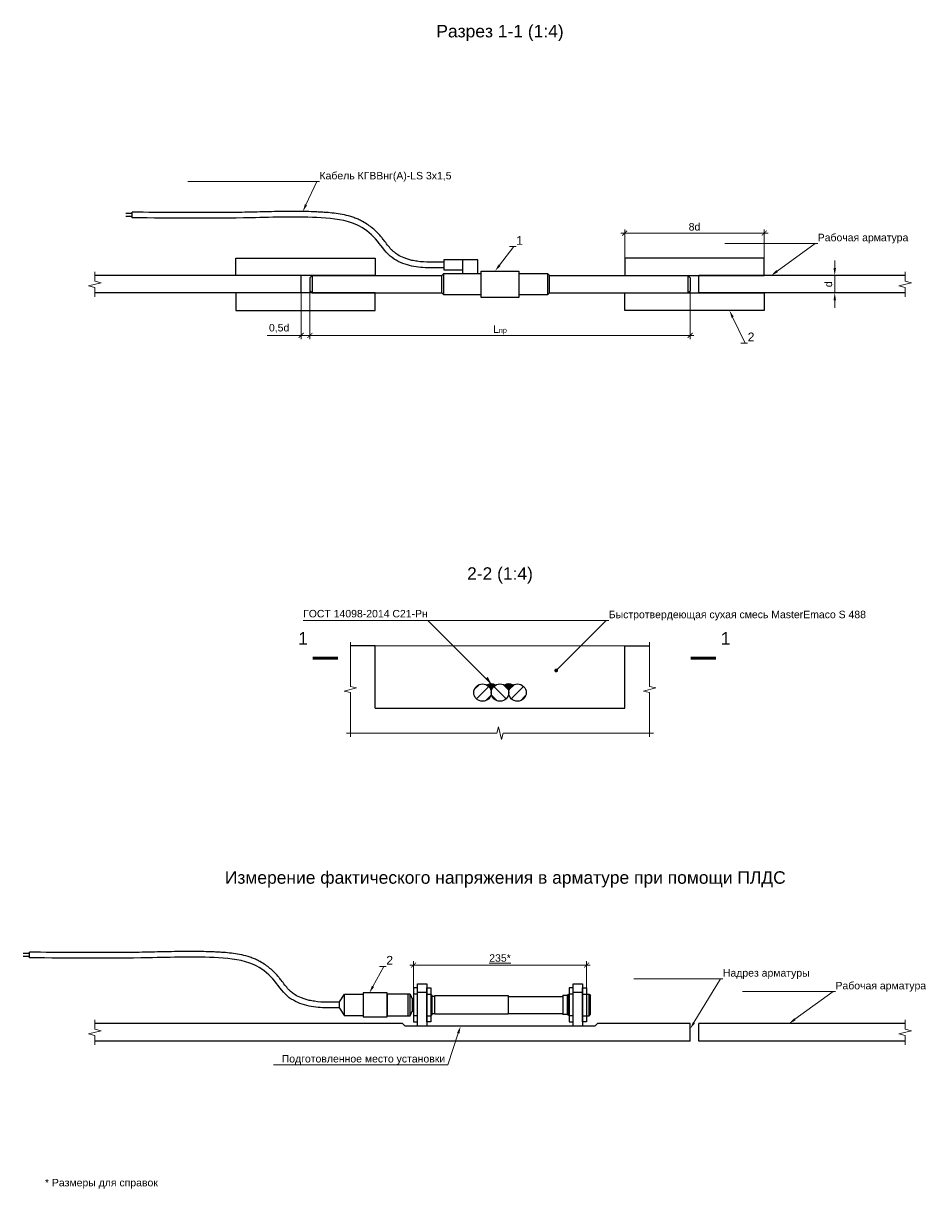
# Model space of a CAD drawing. Header units: millimetres. Extents: x 29367 to 32309, y 29628 to 31498.
# Tile 1 of 2: x 29367 to 30816, y 29628 to 31498. Entities that reach past the tile are written whole.
import ezdxf
from ezdxf import colors
from ezdxf.entities.mleader import LeaderData, LeaderLine
from ezdxf.enums import TextEntityAlignment as Align
from ezdxf.math import Vec2, Vec3

# ---------------------------------------------------------------- set-up
doc = ezdxf.new("R2010")
doc.units = ezdxf.units.MM
doc.linetypes.add('Штриховая_ГОСТ', pattern=[7, 5, -2])
for name, color, linetype, lineweight in [('ГТО-2 Виды Разрезы Сечения Узлы', 7, 'Continuous', 13), ('ГТО-2 Выноска сварка', 2, 'Continuous', 9), ('ГТО-2 Выноски', 2, 'Continuous', 13), ('ГТО-2 Линия обрыва', 7, 'Continuous', 15), ('ГТО-2 Линия основная', 4, 'Continuous', 25), ('ГТО-2 Линия тонкая', 3, 'Continuous', 13), ('ГТО-2 Обрыв линейный', 7, 'Continuous', 13), ('ГТО-2 Размеры', 2, 'Continuous', 13), ('ГТО-2 Штриховая линия', 7, 'Штриховая_ГОСТ', 13)]:
    doc.layers.add(name, color=color, linetype=linetype, lineweight=lineweight)
doc.layers.add('ГТО-2 Заглавные надписи', color=7, linetype='Continuous')
doc.layers.add('ОКИАиМ Текст', color=3, linetype='Continuous')
doc.styles.add('ГТО-2', font='arial.ttf')
doc.styles.add('Заглавные надписи 5.0', font='arial.ttf', dxfattribs={"height": 5})
doc.dimstyles.new('ГТО-2 КИА', dxfattribs={"dimtxt": 3, "dimasz": 2, "dimexe": 1.5, "dimexo": 0, "dimgap": 1, "dimtad": 1, "dimdec": 0, "dimzin": 9, "dimtxsty": 'ГТО-2', "dimblk": 'ARCHTICK', "dimcen": 3, "dimdle": 1.5, "dimclrd": 256, "dimclre": 256, "dimclrt": 256, "dimadec": 0, "dimazin": 0, "dimtfac": 1, "dimtdec": 0, "dimtmove": 0, "dimatfit": 3, "dimfxl": 1, "dimtfill": 1, "dimlwd": -1, "dimlwe": -1, "dimarcsym": 2})

# ---------------------------------------------------------------- blocks, each defined once
blk = doc.blocks.new('*U17')
at = {"layer": 'ГТО-2 Линия обрыва', "color": 7}
for p, q in [((0, 0), (0, 1.5)), ((0, -2.25), (0, 0)), ((-2.5, -4.125), (2.5, -2.875)), ((0, -4.75), (-2.5, -4.125)), ((2.5, -2.875), (0, -2.25)), ((0, -7), (0, -4.75)), ((0, -7), (0, -8.5))]:
    blk.add_line(p, q, dxfattribs=at)
blk = doc.blocks.new('*U9')
at = {"layer": 'ГТО-2 Линия обрыва', "color": 7}
for p, q in [((0, 0), (0, 1.5)), ((0, -16.25), (0, 0)), ((-2.5, -18.125), (2.5, -16.875)), ((0, -18.75), (-2.5, -18.125)), ((2.5, -16.875), (0, -16.25)), ((0, -35), (0, -18.75)), ((0, -35), (0, -36.5))]:
    blk.add_line(p, q, dxfattribs=at)
blk = doc.blocks.new('*U11')
at = {"layer": 'ГТО-2 Линия обрыва', "color": 7}
for p, q in [((0, 0), (0, 1.5)), ((0, -16.25), (0, 0)), ((-2.5, -18.125), (2.5, -16.875)), ((0, -18.75), (-2.5, -18.125)), ((2.5, -16.875), (0, -16.25)), ((0, -35), (0, -18.75)), ((0, -35), (0, -36.5))]:
    blk.add_line(p, q, dxfattribs=at)
blk = doc.blocks.new('*U10')
at = {"layer": 'ГТО-2 Линия обрыва', "color": 7}
for p, q in [((0, 0), (-1.5, 0)), ((58.75, 0), (0, 0)), ((59.375, 2.5), (58.75, 0)), ((60.625, -2.5), (59.375, 2.5)), ((61.25, 0), (60.625, -2.5)), ((120, 0), (61.25, 0)), ((120, 0), (121.5, 0))]:
    blk.add_line(p, q, dxfattribs=at)
blk = doc.blocks.new('_ArchTick')
at = {"color": 0, "const_width": 0.15}
blk.add_lwpolyline([(-0.5, -0.5), (0.5, 0.5)], dxfattribs=at)
blk = doc.blocks.new('*D12')
at = {"layer": 'ГТО-2 Размеры', "transparency": 16777216}
for p, q in [((29826.2, 31068.5), (29826.2, 30991)), ((30436.2, 31068.5), (30436.2, 30991)), ((29820.2, 30997), (30442.2, 30997))]:
    blk.add_line(p, q, dxfattribs=at)
at = {"layer": 'ГТО-2 Размеры', "transparency": 16777216, "xscale": 8, "yscale": 8, "zscale": 8, "rotation": 180}
blk.add_blockref('_ArchTick', (29826.2, 30997), dxfattribs=at)
at = {"layer": 'ГТО-2 Размеры', "transparency": 16777216, "xscale": 8, "yscale": 8, "zscale": 8}
blk.add_blockref('_ArchTick', (30436.2, 30997), dxfattribs=at)
at = {"layer": 'ГТО-2 Размеры', "transparency": 16777216, "insert": (30131.2, 31007), "char_height": 12, "attachment_point": 5, "style": 'ГТО-2', "bg_fill": 3, "box_fill_scale": 1.1, "bg_fill_color": 256, "bg_fill_true_color": 13158600, "bg_fill_transparency": 0}
blk.add_mtext('L{\\H0.7x;\\S^ пр;}', dxfattribs=at)
blk = doc.blocks.new('*D13')
at = {"layer": 'ГТО-2 Размеры', "transparency": 16777216}
for p, q in [((29826.2, 31068.5), (29826.2, 30991)), ((29812.2, 31065), (29812.2, 30991)), ((29812.2, 30997), (29757.5, 30997)), ((29826.2, 30997), (29812.2, 30997)), ((29826.2, 30997), (29834.2, 30997))]:
    blk.add_line(p, q, dxfattribs=at)
at = {"layer": 'ГТО-2 Размеры', "transparency": 16777216, "xscale": 8, "yscale": 8, "zscale": 8}
blk.add_blockref('_ArchTick', (29812.2, 30997), dxfattribs=at)
at = {"layer": 'ГТО-2 Размеры', "transparency": 16777216, "xscale": 8, "yscale": 8, "zscale": 8, "rotation": 180}
blk.add_blockref('_ArchTick', (29826.2, 30997), dxfattribs=at)
at = {"layer": 'ГТО-2 Размеры', "transparency": 16777216, "insert": (29776.9, 31008.2), "char_height": 12, "attachment_point": 5, "style": 'ГТО-2', "bg_fill": 3, "box_fill_scale": 1.1, "bg_fill_color": 256, "bg_fill_true_color": 13158600, "bg_fill_transparency": 0}
blk.add_mtext('0,5d', dxfattribs=at)
blk = doc.blocks.new('*D14')
at = {"layer": 'ГТО-2 Размеры', "transparency": 16777216}
for p, q in [((30331.2, 31121), (30331.2, 31167)), ((30555.2, 31121), (30555.2, 31167)), ((30325.2, 31161), (30561.2, 31161))]:
    blk.add_line(p, q, dxfattribs=at)
at = {"layer": 'ГТО-2 Размеры', "transparency": 16777216, "xscale": 8, "yscale": 8, "zscale": 8, "rotation": 180}
blk.add_blockref('_ArchTick', (30331.2, 31161), dxfattribs=at)
at = {"layer": 'ГТО-2 Размеры', "transparency": 16777216, "xscale": 8, "yscale": 8, "zscale": 8}
blk.add_blockref('_ArchTick', (30555.2, 31161), dxfattribs=at)
at = {"layer": 'ГТО-2 Размеры', "transparency": 16777216, "insert": (30443.2, 31171.1), "char_height": 12, "attachment_point": 5, "style": 'ГТО-2', "bg_fill": 3, "box_fill_scale": 1.1, "bg_fill_color": 256, "bg_fill_true_color": 13158600, "bg_fill_transparency": 0}
blk.add_mtext('8d', dxfattribs=at)
blk = doc.blocks.new('*D15')
at = {"layer": 'ГТО-2 Размеры', "transparency": 16777216}
for p, q in [((30668.2, 31105), (30668.2, 31117)), ((30668.2, 31093), (30674.2, 31093)), ((30668.2, 31093), (30668.2, 31065)), ((30668.2, 31065), (30674.2, 31065)), ((30668.2, 31053), (30668.2, 31041))]:
    blk.add_line(p, q, dxfattribs=at)
for points in [[(30666.2, 31105), (30670.2, 31105), (30668.2, 31093)], [(30666.2, 31053), (30670.2, 31053), (30668.2, 31065)]]:
    blk.add_solid(points, dxfattribs=at)
at = {"layer": 'ГТО-2 Размеры', "transparency": 16777216, "insert": (30658.1, 31079), "char_height": 12, "attachment_point": 5, "rotation": 90, "style": 'ГТО-2', "bg_fill": 3, "box_fill_scale": 1.1, "bg_fill_color": 256, "bg_fill_true_color": 13158600, "bg_fill_transparency": 0}
blk.add_mtext('d', dxfattribs=at)
blk = doc.blocks.new('*U4')
for p, q in [((-25.46, 25.46), (-75.46, 25.46)), ((0, 0), (-25.46, 25.46))]:
    blk.add_line(p, q)
blk.add_solid([(-2.12, 2.12), (0, 0), (-1.41, 2.83)])
at = {"color": 0, "linetype": 'ByBlock', "lineweight": -2, "style": 'ГТО-2'}
blk.add_attdef('ОБОЗНАЧЕНИЕ', text='', height=3, dxfattribs=at).set_placement((-50.46, 28.16), align=Align.MIDDLE_CENTER)
blk = doc.blocks.new('_Dot')
at = {"color": 0, "linetype": 'ByBlock', "lineweight": -2}
blk.add_line((-0.5, 0), (-1, 0), dxfattribs=at)
at = {"color": 0, "linetype": 'ByBlock', "const_width": 0.5}
blk.add_lwpolyline([(-0.25, 0, 1), (0.25, 0, 1)], format="xyb", close=True, dxfattribs=at)
blk = doc.blocks.new('*U6')
at = {"layer": 'ГТО-2 Виды Разрезы Сечения Узлы', "lineweight": 50}
for p, q in [((3, 0), (-7, 0)), ((-148.5, 0), (-158.5, 0))]:
    blk.add_line(p, q, dxfattribs=at)
at = {"layer": 'ГТО-2 Виды Разрезы Сечения Узлы', "lineweight": 15}
for points in [[(-155.5, 0, 0, 1.5, 0), (-155.5, 4, 0, 0, 0), (-155.5, 10, 0, 0, 0)], [(0, 0, 0, 1.5, 0), (0, 4, 0, 0, 0), (0, 10, 0, 0, 0)]]:
    blk.add_lwpolyline(points, format="xyseb", dxfattribs=at)
at = {"layer": 'ГТО-2 Виды Разрезы Сечения Узлы', "lineweight": 25, "style": 'Заглавные надписи 5.0', "flags": 8}
for tag, p in [('РАЗРЕЗ_ПРАВО', (-162.5, 8)), ('РАЗЕРЗ_ЛЕВО', (7, 8))]:
    blk.add_attdef(tag, text='', height=5, dxfattribs=at).set_placement(p, align=Align.MIDDLE_CENTER)
blk = doc.blocks.new('*D16')
at = {"layer": 'ГТО-2 Размеры', "transparency": 16777216}
for p, q in [((29986.5, 29987), (30276, 29987)), ((29992.5, 29950.2), (29992.5, 29993)), ((30270, 29950.2), (30270, 29993))]:
    blk.add_line(p, q, dxfattribs=at)
at = {"layer": 'ГТО-2 Размеры', "transparency": 16777216, "xscale": 8, "yscale": 8, "zscale": 8, "rotation": 180}
blk.add_blockref('_ArchTick', (29992.5, 29987), dxfattribs=at)
at = {"layer": 'ГТО-2 Размеры', "transparency": 16777216, "xscale": 8, "yscale": 8, "zscale": 8}
blk.add_blockref('_ArchTick', (30270, 29987), dxfattribs=at)
at = {"layer": 'ГТО-2 Размеры', "transparency": 16777216, "insert": (30131.2, 29998.2), "char_height": 12, "attachment_point": 5, "style": 'ГТО-2', "bg_fill": 3, "box_fill_scale": 1.1, "bg_fill_color": 256, "bg_fill_true_color": 13158600, "bg_fill_transparency": 0}
blk.add_mtext('{\\L235*}', dxfattribs=at)

msp = doc.modelspace()

# ---------------------------------------------------------------- hatches: boundary and pattern name
at = {"layer": 'ГТО-2 Штриховая линия'}
h = msp.add_hatch(dxfattribs=at)
h.set_pattern_fill('ANSI31', color=256, scale=4)
h.set_pattern_definition([(45, (30103.237, 30423.998), (-8.98, 8.98), [])])
edge = h.paths.add_edge_path()
edge.add_arc((30103.2, 30424), 14, 0, 360)
h = msp.add_hatch(color=256, dxfattribs=at)
h.dxf.hatch_style = 1
h.paths.add_polyline_path([(30124.2, 30436.1, 0.267949), (30110.2, 30436.1, -0.267949), (30117.2, 30424, -0.267949)])
h = msp.add_hatch(dxfattribs=at)
h.set_pattern_fill('ANSI31', color=256, scale=4, angle=90)
h.set_pattern_definition([(135, (30131.237, 30423.998), (-8.98, -8.98), [])])
edge = h.paths.add_edge_path()
edge.add_arc((30131.2, 30424), 14, 0, 360)
h = msp.add_hatch(color=256, dxfattribs=at)
h.dxf.hatch_style = 1
h.paths.add_polyline_path([(30152.2, 30436.1, 0.267949), (30138.2, 30436.1, -0.267949), (30145.2, 30424, -0.267949)])
h = msp.add_hatch(dxfattribs=at)
h.set_pattern_fill('ANSI31', color=256, scale=4)
h.set_pattern_definition([(45, (30159.237, 30423.998), (-8.98, 8.98), [])])
edge = h.paths.add_edge_path()
edge.add_arc((30159.2, 30424), 14, 0, 360)

# ---------------------------------------------------------------- linework, layer by layer
at = {"layer": 'ГТО-2 Линия основная'}
for p, q in [((29541.2, 31192.3), (29531.2, 31192.3)), ((29541.2, 31187.8), (29531.2, 31187.8)), ((29541.2, 31185.6), (29541.2, 31194.6)), ((30071.2, 31118), (30041.2, 31118)), ((30041.2, 31118), (30041.2, 31102)), ((29812.2, 31093), (29481.2, 31093)), ((29812.2, 31065), (29812.2, 31093)), ((29829.7, 31093), (29826.2, 31089.5)), ((29826.2, 31089.5), (29826.2, 31068.5)), ((29829.7, 31093), (30037.7, 31093)), ((29829.7, 31093), (29829.7, 31065)), ((30037.7, 31093), (30041.2, 31096)), ((30037.7, 31065), (30037.7, 31093)), ((30041.2, 31102), (30071.2, 31102)), ((30210.7, 31093), (30207.2, 31096)), ((30210.7, 31065), (30210.7, 31093)), ((30210.7, 31093), (30432.7, 31093)), ((30432.7, 31093), (30436.2, 31089.5)), ((30432.7, 31093), (30432.7, 31065)), ((30436.2, 31089.5), (30436.2, 31068.5)), ((30781.2, 31093), (30450.2, 31093)), ((30450.2, 31065), (30450.2, 31093)), ((29829.7, 31065), (29826.2, 31068.5)), ((30432.7, 31065), (30436.2, 31068.5)), ((29812.2, 31065), (29481.2, 31065)), ((29829.7, 31065), (30037.7, 31065)), ((30037.7, 31065), (30041.2, 31062)), ((30210.7, 31065), (30207.2, 31062)), ((30210.7, 31065), (30432.7, 31065)), ((30781.2, 31065), (30450.2, 31065)), ((29931.2, 30499), (29891.2, 30499)), ((29931.2, 30399), (29931.2, 30499)), ((30331.2, 30399), (30331.2, 30499)), ((30331.2, 30499), (30371.2, 30499)), ((29931.2, 30399), (30331.2, 30399)), ((29376.5, 30005.3), (29366.5, 30005.3)), ((29376.5, 29998.6), (29376.5, 30007.6)), ((29376.5, 30000.8), (29366.5, 30000.8)), ((29873.5, 29928), (29881.5, 29940.2)), ((29873.5, 29918), (29873.5, 29928)), ((29983.5, 29940.2), (29983.5, 29905.7)), ((29987, 29940.2), (29990.5, 29933)), ((29992.5, 29933), (29990.5, 29933)), ((29990.5, 29933), (29990.5, 29913)), ((29999, 29940.2), (29992.5, 29940.2)), ((29999, 29943.5), (30014, 29943.5)), ((30014, 29940.2), (30020.5, 29940.2)), ((30020.5, 29940.2), (30021.9, 29938.8)), ((30021.9, 29938.8), (30021.9, 29907.2)), ((30021.9, 29936.8), (30026.4, 29936.8)), ((30144.4, 29936.5), (30231.9, 29936.5)), ((30231.9, 29938.5), (30231.9, 29907.5)), ((30231.9, 29938.5), (30238.9, 29938.5)), ((30242, 29940.2), (30238.9, 29938.5)), ((30238.9, 29938.5), (30238.9, 29907.5)), ((30240.4, 29939.4), (30240.4, 29906.6)), ((30248.5, 29940.2), (30242, 29940.2)), ((30248.5, 29943.5), (30263.5, 29943.5)), ((30263.5, 29940.2), (30270, 29940.2)), ((30270, 29940.2), (30274, 29940.2)), ((30274, 29905.7), (30274, 29940.2)), ((30274, 29940.2), (30276.5, 29937.7)), ((30276.5, 29908.2), (30276.5, 29937.7)), ((29873.5, 29918), (29881.5, 29905.7)), ((29987, 29905.7), (29990.5, 29913)), ((29990.5, 29913), (29992.5, 29913)), ((30021.9, 29909.2), (30026.4, 29909.2)), ((30144.4, 29909.5), (30231.9, 29909.5)), ((29975, 29893), (29481.2, 29893)), ((29979, 29889), (29975, 29893)), ((29999, 29905.7), (29992.5, 29905.7)), ((30014, 29905.7), (30020.5, 29905.7)), ((30020.5, 29905.7), (30021.9, 29907.2)), ((30238.9, 29907.5), (30231.9, 29907.5)), ((30242, 29905.7), (30238.9, 29907.5)), ((30248.5, 29905.7), (30242, 29905.7)), ((30263.5, 29905.7), (30270, 29905.7)), ((30270, 29905.7), (30274, 29905.7)), ((30274, 29905.7), (30276.5, 29908.2)), ((30283.5, 29889), (30287.5, 29893)), ((30436.2, 29893), (30287.5, 29893)), ((30436.2, 29865), (30436.2, 29893)), ((30781.2, 29893), (30450.2, 29893)), ((30450.2, 29865), (30450.2, 29893)), ((30283.5, 29889), (29979, 29889)), ((30436.2, 29865), (29481.2, 29865)), ((30781.2, 29865), (30450.2, 29865))]:
    msp.add_line(p, q, dxfattribs=at)
for points in [[(29707.2, 31121), (29931.2, 31121), (29931.2, 31093), (29707.2, 31093)], [(30071.2, 31096), (30095.7, 31096), (30095.7, 31118), (30071.2, 31118)], [(30555.2, 31121), (30331.2, 31121), (30331.2, 31093), (30555.2, 31093)], [(30101.2, 31100), (30161.2, 31100), (30161.2, 31058), (30101.2, 31058)], [(29707.2, 31037), (29931.2, 31037), (29931.2, 31065), (29707.2, 31065)], [(30555.2, 31037), (30331.2, 31037), (30331.2, 31065), (30555.2, 31065)], [(29999, 29950.2), (29992.5, 29950.2), (29992.5, 29895.7), (29999, 29895.7)], [(29999, 29957), (30014, 29957), (30014, 29889), (29999, 29889)], [(30014, 29950.2), (30020.5, 29950.2), (30020.5, 29895.7), (30014, 29895.7)], [(30248.5, 29950.2), (30242, 29950.2), (30242, 29895.7), (30248.5, 29895.7)], [(30248.5, 29957), (30263.5, 29957), (30263.5, 29889), (30248.5, 29889)], [(30263.5, 29950.2), (30270, 29950.2), (30270, 29895.7), (30263.5, 29895.7)], [(29881.5, 29940.2), (29911.5, 29940.2), (29911.5, 29905.7), (29881.5, 29905.7)], [(29950, 29903.7), (29950, 29942.2), (29911.5, 29942.2), (29911.5, 29903.7)], [(29987, 29940.2), (29950, 29940.2), (29950, 29905.7), (29987, 29905.7)], [(30026.4, 29938), (30144.4, 29938), (30144.4, 29908), (30026.4, 29908)]]:
    msp.add_lwpolyline(points, close=True, dxfattribs=at)
for points in [[(30101.2, 31062), (30041.2, 31062), (30041.2, 31096), (30101.2, 31096)], [(30161.2, 31096), (30207.2, 31096), (30207.2, 31062), (30161.2, 31062)]]:
    msp.add_lwpolyline(points, dxfattribs=at)
for centre in [(30103.2, 30424), (30131.2, 30424), (30159.2, 30424)]:
    msp.add_circle(centre, 14, dxfattribs=at)
for centre in [(30117.2, 30424), (30145.2, 30424)]:
    msp.add_arc(centre, 14, 60, 120, dxfattribs=at)
for points, knots in [([(30041, 31114.5), (30033.6, 31114.3), (30026.3, 31114.1), (30011.9, 31114.4), (30004.9, 31114.8), (29995.2, 31116.2), (29992.4, 31116.7), (29987.5, 31117.8), (29985.5, 31118.4), (29981.4, 31119.7), (29979.3, 31120.4), (29973.8, 31122.6), (29970.4, 31124.3), (29966.2, 31126.9), (29965.1, 31127.6), (29963.2, 31129), (29962.5, 31129.6), (29961.1, 31130.7), (29960.6, 31131.1), (29958.9, 31132.7), (29957.8, 31133.8), (29954.7, 31137), (29952.8, 31139.4), (29948.9, 31144.4), (29946.9, 31147), (29943.6, 31151.4), (29942.3, 31153), (29940.1, 31155.7), (29939.3, 31156.6), (29936.4, 31159.9), (29934.3, 31162.1), (29927.7, 31168.3), (29922.9, 31172.1), (29914.8, 31177.4), (29911.7, 31179.2), (29906.3, 31181.9), (29904.1, 31183), (29899.7, 31184.8), (29897.5, 31185.7), (29890.7, 31188), (29886.1, 31189.2), (29872.9, 31192.1), (29864.1, 31193.1), (29852.6, 31194.1), (29849.7, 31194.3), (29844.3, 31194.6), (29841.8, 31194.7), (29836.8, 31195), (29834.3, 31195.1), (29826.8, 31195.4), (29821.8, 31195.5), (29806.9, 31195.8), (29797, 31195.8), (29775.2, 31195.6), (29763.3, 31195.3), (29744.8, 31194.9), (29738.2, 31194.7), (29718.6, 31194.3), (29705.4, 31194.1), (29665.5, 31193.8), (29638.6, 31193.8), (29588.2, 31194.1), (29564.7, 31194.3), (29541.2, 31194.6), (29541.2, 31194.6), (29541.2, 31194.6), (29541.2, 31194.6), (29541.2, 31194.6), (29541.2, 31194.6), (29541.2, 31194.6)], [0, 0, 0, 0, 22.263675, 22.263675, 44.527349, 44.527349, 53.849781, 53.849781, 60.874482, 60.874482, 67.899184, 67.899184, 80.554071, 80.554071, 85.174156, 85.174156, 88.687906, 88.687906, 91.416364, 91.416364, 96.866083, 96.866083, 106.758755, 106.758755, 116.651427, 116.651427, 122.610897, 122.610897, 126.121491, 126.121491, 134.335732, 134.335732, 150.764215, 150.764215, 160.573461, 160.573461, 167.165794, 167.165794, 173.758126, 173.758126, 186.942792, 186.942792, 211.872838, 211.872838, 220.128651, 220.128651, 227.477075, 227.477075, 234.825498, 234.825498, 249.522345, 249.522345, 278.916039, 278.916039, 314.741767, 314.741767, 334.5553, 334.5553, 374.182366, 374.182366, 454.941099, 454.941099, 525.273847, 525.273847, 525.273847, 525.273862, 525.273862, 525.273862, 525.280619, 525.280619, 525.280619, 525.280619]), ([(30041.2, 31105.5), (30031.2, 31105.2), (30011.5, 31104.7), (29981.7, 31108.5), (29951.4, 31122.7), (29933.2, 31153.7), (29896.8, 31181), (29825.6, 31188.5), (29706.2, 31183.9), (29604.9, 31184.9), (29541.2, 31185.6)], [0, 0, 0, 0, 29.995865, 58.994808, 90.003932, 126.101974, 163.82844, 222.033025, 334.687967, 525.190786, 525.190786, 525.190786, 525.190786]), ([(29873.5, 29927.4), (29867, 29927.3), (29860.6, 29927.1), (29847.2, 29927.4), (29840.2, 29927.8), (29830.5, 29929.2), (29827.7, 29929.7), (29822.8, 29930.8), (29820.7, 29931.4), (29816.6, 29932.7), (29814.6, 29933.4), (29809.1, 29935.6), (29805.7, 29937.3), (29801.5, 29939.9), (29800.4, 29940.6), (29798.5, 29942), (29797.7, 29942.6), (29796.4, 29943.7), (29795.8, 29944.1), (29794.2, 29945.7), (29793.1, 29946.8), (29790, 29950), (29788.1, 29952.4), (29784.2, 29957.4), (29782.2, 29960), (29778.8, 29964.4), (29777.5, 29966), (29775.4, 29968.7), (29774.5, 29969.6), (29771.7, 29972.9), (29769.5, 29975.1), (29762.9, 29981.3), (29758.2, 29985.1), (29750.1, 29990.4), (29747, 29992.2), (29741.6, 29994.9), (29739.4, 29996), (29735, 29997.8), (29732.7, 29998.7), (29726, 30001), (29721.4, 30002.2), (29708.1, 30005.1), (29699.4, 30006.1), (29687.8, 30007.1), (29685, 30007.3), (29679.6, 30007.6), (29677.1, 30007.7), (29672.1, 30008), (29669.6, 30008.1), (29662.1, 30008.4), (29657.1, 30008.5), (29642.2, 30008.8), (29632.3, 30008.8), (29610.4, 30008.6), (29598.5, 30008.3), (29580.1, 30007.9), (29573.5, 30007.7), (29553.8, 30007.3), (29540.7, 30007.1), (29500.8, 30006.8), (29473.9, 30006.8), (29423.5, 30007.1), (29400, 30007.3), (29376.5, 30007.6), (29376.5, 30007.6), (29376.5, 30007.6), (29376.5, 30007.6), (29376.5, 30007.6), (29376.5, 30007.6), (29376.5, 30007.6)], [2.775194, 2.775194, 2.775194, 2.775194, 22.263675, 22.263675, 44.527349, 44.527349, 53.849781, 53.849781, 60.874482, 60.874482, 67.899184, 67.899184, 80.554071, 80.554071, 85.174156, 85.174156, 88.687906, 88.687906, 91.416364, 91.416364, 96.866083, 96.866083, 106.758755, 106.758755, 116.651427, 116.651427, 122.610897, 122.610897, 126.121491, 126.121491, 134.335732, 134.335732, 150.764215, 150.764215, 160.573461, 160.573461, 167.165794, 167.165794, 173.758126, 173.758126, 186.942792, 186.942792, 211.872838, 211.872838, 220.128651, 220.128651, 227.477075, 227.477075, 234.825498, 234.825498, 249.522345, 249.522345, 278.916039, 278.916039, 314.741767, 314.741767, 334.5553, 334.5553, 374.182366, 374.182366, 454.941099, 454.941099, 525.273847, 525.273847, 525.273847, 525.273862, 525.273862, 525.273862, 525.280619, 525.280619, 525.280619, 525.280619]), ([(29873.5, 29918.4), (29864.5, 29918.2), (29845.8, 29917.9), (29816.9, 29921.5), (29786.6, 29935.7), (29768.5, 29966.7), (29732.1, 29994), (29660.8, 30001.5), (29541.4, 29996.9), (29440.1, 29997.9), (29376.5, 29998.6)], [2.997211, 2.997211, 2.997211, 2.997211, 29.995865, 58.994808, 90.003932, 126.101974, 163.82844, 222.033025, 334.687967, 525.190786, 525.190786, 525.190786, 525.190786])]:
    msp.add_open_spline(points, degree=3, knots=knots, dxfattribs=at)
at = {"layer": 'ГТО-2 Линия тонкая', "color": 7}
msp.add_line((29931.2, 30499), (30331.2, 30499), dxfattribs=at)

# ---------------------------------------------------------------- block references
at = {"layer": 'ГТО-2 Виды Разрезы Сечения Узлы', "color": 0, "linetype": 'ByBlock', "lineweight": -2}
ref = msp.add_blockref('*U6', (30465.2, 30479), dxfattribs=dict(at, xscale=4, yscale=4, zscale=4))
ref.add_attrib('РАЗРЕЗ_ПРАВО', '1', dxfattribs={"lineweight": 25, "height": 20, "style": 'Заглавные надписи 5.0'}).set_placement((29815.2, 30511), align=Align.MIDDLE_CENTER)
ref.add_attrib('РАЗЕРЗ_ЛЕВО', '1', dxfattribs={"lineweight": 25, "height": 20, "style": 'Заглавные надписи 5.0'}).set_placement((30493.2, 30511), align=Align.MIDDLE_CENTER)
at = {"layer": 'ГТО-2 Выноска сварка', "xscale": 4, "yscale": 4, "zscale": 4}
msp.add_blockref('*U4', (30117.2, 30438), dxfattribs=at).add_auto_attribs({'ОБОЗНАЧЕНИЕ': 'ГОСТ 14098-2014 С21-Рн'})
at = {"layer": 'ГТО-2 Обрыв линейный', "color": 7, "xscale": 4, "yscale": 4, "zscale": 4}
for name, p in [('*U17', (29481.2, 31093)), ('*U17', (30781.2, 31093)), ('*U9', (29891.2, 30499)), ('*U11', (30371.2, 30499)), ('*U10', (29891.2, 30359)), ('*U17', (29481.2, 29893)), ('*U17', (29481.2, 29893)), ('*U17', (30781.2, 29893)), ('*U17', (30781.2, 29893))]:
    msp.add_blockref(name, p, dxfattribs=at)

# ---------------------------------------------------------------- texts
at = {"layer": 'ГТО-2 Заглавные надписи', "style": 'ГТО-2'}
for s, p in [('Разрез 1-1 (1:4)', (30131.2, 31469)), ('2-2 (1:4)', (30131.2, 30599)), ('Измерение фактического напряжения в арматуре при помощи ПЛДС', (30139.7, 30111.4))]:
    msp.add_text(s, height=20, dxfattribs=at).set_placement(p, align=Align.BOTTOM_CENTER)
at = {"layer": 'ОКИАиМ Текст', "style": 'ГТО-2'}
msp.add_text('* Размеры для справок', height=12, dxfattribs=at).set_placement((29401.2, 29644), align=Align.TOP_LEFT)

# ---------------------------------------------------------------- leaders
at = {"layer": 'ГТО-2 Выноски'}
ml = msp.add_multileader_mtext('Standard', dxfattribs=at)
ml.set_content('Кабель КГВВнг(А)-L{\\A1;S} 3х1,5', color=256, style='ГТО-2')
ml.set_leader_properties(color=256, linetype='ByLayer', lineweight=-1)
ml.build(insert=Vec2(0, 0))
ml.multileader.update_dxf_attribs({"text_left_attachment_type": 6, "text_right_attachment_type": 6, "dogleg_length": 1, "arrow_head_size": 12, "scale": 4})
ctx = ml.context
ctx.base_point, ctx.scale, ctx.char_height, ctx.arrow_head_size, ctx.landing_gap_size, ctx.plane_origin = Vec3(29841.6, 31243.6), 4, 12, 12, 0, Vec3(29719.2, 31100)
ctx.left_attachment, ctx.right_attachment = 6, 6
notes = []
notes.append((ctx, [(0, (1, 1, 0), (29837.6, 31243.6), (1, 0), 4, [(0, [(29814.8, 31195.6)], 0, [])])]))
ctx.mtext.insert, ctx.mtext.flow_direction = Vec3(29841.6, 31259.2), 5
ml = msp.add_multileader_mtext('Standard', dxfattribs=at)
ml.set_content('1', color=256, style='ГТО-2')
ml.set_leader_properties(color=256, linetype='ByLayer', lineweight=-1)
ml.build(insert=Vec2(0, 0))
ml.multileader.update_dxf_attribs({"text_left_attachment_type": 6, "text_right_attachment_type": 6, "dogleg_length": 1, "arrow_head_size": 12, "scale": 4})
ctx = ml.context
ctx.base_point, ctx.scale, ctx.char_height, ctx.arrow_head_size, ctx.landing_gap_size, ctx.plane_origin = Vec3(30157.2, 31139.5), 4, 14, 12, 0, Vec3(30123.2, 31100)
ctx.left_attachment, ctx.right_attachment = 6, 6
notes.append((ctx, [(0, (1, 1, 0), (30153.2, 31139.5), (1, 0), 4, [(0, [(30123.2, 31100)], 0, [])])]))
ctx.mtext.insert, ctx.mtext.flow_direction = Vec3(30157.2, 31156.3), 5
ml = msp.add_multileader_mtext('Standard', dxfattribs=at)
ml.set_content('2', color=256, style='ГТО-2')
ml.set_leader_properties(color=256, linetype='ByLayer', lineweight=-1)
ml.build(insert=Vec2(0, 0))
ml.multileader.update_dxf_attribs({"text_left_attachment_type": 6, "text_right_attachment_type": 6, "dogleg_length": 1, "arrow_head_size": 12, "scale": 4})
ctx = ml.context
ctx.base_point, ctx.scale, ctx.char_height, ctx.arrow_head_size, ctx.landing_gap_size, ctx.plane_origin = Vec3(30528.5, 30984.7), 4, 14, 12, 0, Vec3(30499.2, 31037)
ctx.left_attachment, ctx.right_attachment = 6, 6
notes.append((ctx, [(0, (1, 1, 0), (30524.5, 30984.7), (1, 0), 4, [(0, [(30499.2, 31037)], 0, [])])]))
ctx.mtext.insert, ctx.mtext.flow_direction = Vec3(30528.5, 31001.5), 5
ml = msp.add_multileader_mtext('Standard', dxfattribs=at)
ml.set_content('{\\C0;Быстротвердеющая сухая смесь MasterEmaco S 488}', color=256, style='ГТО-2')
ml.set_leader_properties(color=256, linetype='ByLayer', lineweight=-1)
ml.set_arrow_properties(name='DOT')
ml.build(insert=Vec2(0, 0))
ml.multileader.update_dxf_attribs({"text_left_attachment_type": 6, "text_right_attachment_type": 6, "dogleg_length": 1, "arrow_head_size": 6, "scale": 4})
ctx = ml.context
ctx.base_point, ctx.scale, ctx.char_height, ctx.arrow_head_size, ctx.landing_gap_size, ctx.plane_origin = Vec3(30305.7, 30539.8), 4, 12, 6, 0, Vec3(30221.4, 30459.5)
ctx.left_attachment, ctx.right_attachment = 6, 6
notes.append((ctx, [(0, (1, 1, 0), (30301.7, 30539.8), (1, 0), 4, [(0, [(30221.4, 30459.5)], 0, [])])]))
ctx.mtext.insert, ctx.mtext.flow_direction = Vec3(30305.7, 30555.3), 5
ml = msp.add_multileader_mtext('Standard', dxfattribs=at)
ml.set_content('2', color=256, style='ГТО-2')
ml.set_leader_properties(color=256, linetype='ByLayer', lineweight=-1)
ml.build(insert=Vec2(0, 0))
ml.multileader.update_dxf_attribs({"text_left_attachment_type": 6, "text_right_attachment_type": 6, "dogleg_length": 1, "arrow_head_size": 12, "scale": 4})
ctx = ml.context
ctx.base_point, ctx.scale, ctx.char_height, ctx.arrow_head_size, ctx.landing_gap_size, ctx.plane_origin = Vec3(29948.8, 29984.8), 4, 14, 12, 0, Vec3(29893.4, 29837)
ctx.left_attachment, ctx.right_attachment = 6, 6
notes.append((ctx, [(0, (1, 1, 0), (29944.8, 29984.8), (1, 0), 4, [(0, [(29921.7, 29942.2)], 0, [])])]))
ctx.mtext.insert, ctx.mtext.flow_direction = Vec3(29948.8, 30001.6), 5
ml = msp.add_multileader_mtext('Standard', dxfattribs=at)
ml.set_content('Надрез арматуры', color=256, style='ГТО-2')
ml.set_leader_properties(color=256, linetype='ByLayer', lineweight=-1)
ml.build(insert=Vec2(0, 0))
ml.multileader.update_dxf_attribs({"text_left_attachment_type": 6, "text_right_attachment_type": 6, "dogleg_length": 1, "arrow_head_size": 12, "scale": 4})
ctx = ml.context
ctx.base_point, ctx.scale, ctx.char_height, ctx.arrow_head_size, ctx.landing_gap_size, ctx.plane_origin = Vec3(30488.8, 29964.9), 4, 12, 12, 0, Vec3(30463.4, 29837)
ctx.left_attachment, ctx.right_attachment = 6, 6
notes.append((ctx, [(0, (1, 1, 0), (30484.8, 29964.9), (1, 0), 4, [(0, [(30436.2, 29884.5)], 0, [])])]))
ctx.mtext.insert, ctx.mtext.flow_direction = Vec3(30488.8, 29980.4), 5
ml = msp.add_multileader_mtext('Standard', dxfattribs=at)
ml.set_content('Рабочая арматура', color=256, style='ГТО-2')
ml.set_leader_properties(color=256, linetype='ByLayer', lineweight=-1)
ml.build(insert=Vec2(0, 0))
ml.multileader.update_dxf_attribs({"text_left_attachment_type": 6, "text_right_attachment_type": 6, "dogleg_length": 1, "arrow_head_size": 12, "scale": 4})
ctx = ml.context
ctx.base_point, ctx.scale, ctx.char_height, ctx.arrow_head_size, ctx.landing_gap_size, ctx.plane_origin = Vec3(30669.4, 29944.5), 4, 12, 12, 0, Vec3(30613.4, 29837)
ctx.left_attachment, ctx.right_attachment = 6, 6
notes.append((ctx, [(0, (1, 1, 0), (30665.4, 29944.5), (1, 0), 4, [(0, [(30594.7, 29893)], 0, [])])]))
ctx.mtext.insert, ctx.mtext.flow_direction = Vec3(30669.4, 29960), 5
ml = msp.add_multileader_mtext('Standard', dxfattribs=at)
ml.set_content('Подготовленное место установки', color=256, style='ГТО-2')
ml.set_leader_properties(color=256, linetype='ByLayer', lineweight=-1)
ml.build(insert=Vec2(0, 0))
ml.multileader.update_dxf_attribs({"text_left_attachment_type": 6, "text_right_attachment_type": 6, "dogleg_length": 1, "arrow_head_size": 12, "scale": 4})
ctx = ml.context
ctx.base_point, ctx.scale, ctx.char_height, ctx.arrow_head_size, ctx.landing_gap_size, ctx.plane_origin = Vec3(29783.5, 29827.1), 4, 12, 12, 0, Vec3(30068, 29889)
ctx.left_attachment, ctx.right_attachment, ctx.text_align_type = 6, 6, 2
notes.append((ctx, [(0, (1, 1, 0), (30047.3, 29827.1), (-1, 0), 4, [(0, [(30068, 29889)], 0, [])])]))
ctx.mtext.insert, ctx.mtext.alignment, ctx.mtext.flow_direction = Vec3(30043.3, 29842.7), 3, 5
for ctx, leaders in notes:
    for number, flags, end, landing, length, lines in leaders:
        leader = LeaderData()
        leader.index, (leader.has_last_leader_line, leader.has_dogleg_vector, leader.attachment_direction) = number, flags
        leader.last_leader_point, leader.dogleg_vector, leader.dogleg_length = Vec3(end), Vec3(landing), length
        for number, points, colour, breaks in lines:
            line = LeaderLine()
            line.index, line.vertices, line.color, line.breaks = number, Vec3.list(points), colors.encode_raw_color(colour), breaks
            leader.lines.append(line)
        ctx.leaders.append(leader)

# ---------------------------------------------------------------- next in the draw order: dimensions: what is measured, and where the dimension line sits
at = {"layer": 'ГТО-2 Размеры'}
for base, p1, p2, text, picture, middle in [((30555.2, 31161), (30331.2, 31121), (30555.2, 31121), '8d', '*D14', (30443.2, 31171.1)), ((30436.2, 30997), (29826.2, 31068.5), (30436.2, 31068.5), 'L{\\H0.7x;\\S^ пр;}', '*D12', (30131.2, 31007)), ((30270, 29987), (29992.5, 29950.2), (30270, 29950.2), '{\\L235*}', '*D16', (30131.2, 29998.2))]:
    dim = msp.add_linear_dim(base=base, p1=p1, p2=p2, text=text, dimstyle='ГТО-2 КИА', override={"dimscale": 0, "dimasz": 2, "dimtix": 0, "dimtofl": 1, "dimtmove": 0, "dimatfit": 3}, dxfattribs=at)
    dim.commit()
    dim.dimension.update_dxf_attribs({"geometry": picture, "text_midpoint": middle})
dim = msp.add_linear_dim(base=(30668.2, 31065), p1=(30668.2, 31093), p2=(30668.2, 31065), angle=90, text='d', dimstyle='ГТО-2 КИА', override={"dimscale": 0, "dimasz": 3, "dimsah": 1, "dimtix": 0, "dimtofl": 1, "dimtmove": 0, "dimatfit": 3}, dxfattribs=at)
dim.commit()
dim.dimension.update_dxf_attribs({"geometry": '*D15', "text_midpoint": (30658.1, 31079)})

# ---------------------------------------------------------------- next in the draw order: dimensions: what is measured, and where the dimension line sits
dim = msp.add_linear_dim(base=(29812.2, 30997), p1=(29826.2, 31068.5), p2=(29812.2, 31065), text='0,5d', dimstyle='ГТО-2 КИА', override={"dimscale": 0, "dimasz": 2, "dimtix": 0, "dimtofl": 1, "dimtmove": 0, "dimatfit": 3}, dxfattribs=at)
dim.commit()
dim.dimension.update_dxf_attribs({"geometry": '*D13', "text_midpoint": (29776.9, 30997), "dimtype": 160})

# ---------------------------------------------------------------- next in the draw order: leaders
at = {"layer": 'ГТО-2 Выноски'}
ml = msp.add_multileader_mtext('Standard', dxfattribs=at)
ml.set_content('Рабочая арматура', color=256, style='ГТО-2')
ml.set_leader_properties(color=256, linetype='ByLayer', lineweight=-1)
ml.build(insert=Vec2(0, 0))
ml.multileader.update_dxf_attribs({"text_left_attachment_type": 6, "text_right_attachment_type": 6, "dogleg_length": 1, "arrow_head_size": 12, "scale": 4})
ctx = ml.context
ctx.base_point, ctx.scale, ctx.char_height, ctx.arrow_head_size, ctx.landing_gap_size, ctx.plane_origin = Vec3(30640.9, 31144.5), 4, 12, 12, 0, Vec3(30584.8, 31037)
ctx.left_attachment, ctx.right_attachment = 6, 6
notes = []
notes.append((ctx, [(0, (1, 1, 0), (30636.9, 31144.5), (1, 0), 4, [(0, [(30566.2, 31093)], 0, [])])]))
ctx.mtext.insert, ctx.mtext.flow_direction = Vec3(30640.9, 31160), 5
for ctx, leaders in notes:
    for number, flags, end, landing, length, lines in leaders:
        leader = LeaderData()
        leader.index, (leader.has_last_leader_line, leader.has_dogleg_vector, leader.attachment_direction) = number, flags
        leader.last_leader_point, leader.dogleg_vector, leader.dogleg_length = Vec3(end), Vec3(landing), length
        for number, points, colour, breaks in lines:
            line = LeaderLine()
            line.index, line.vertices, line.color, line.breaks = number, Vec3.list(points), colors.encode_raw_color(colour), breaks
            leader.lines.append(line)
        ctx.leaders.append(leader)

doc.saveas('drawing.dxf')
